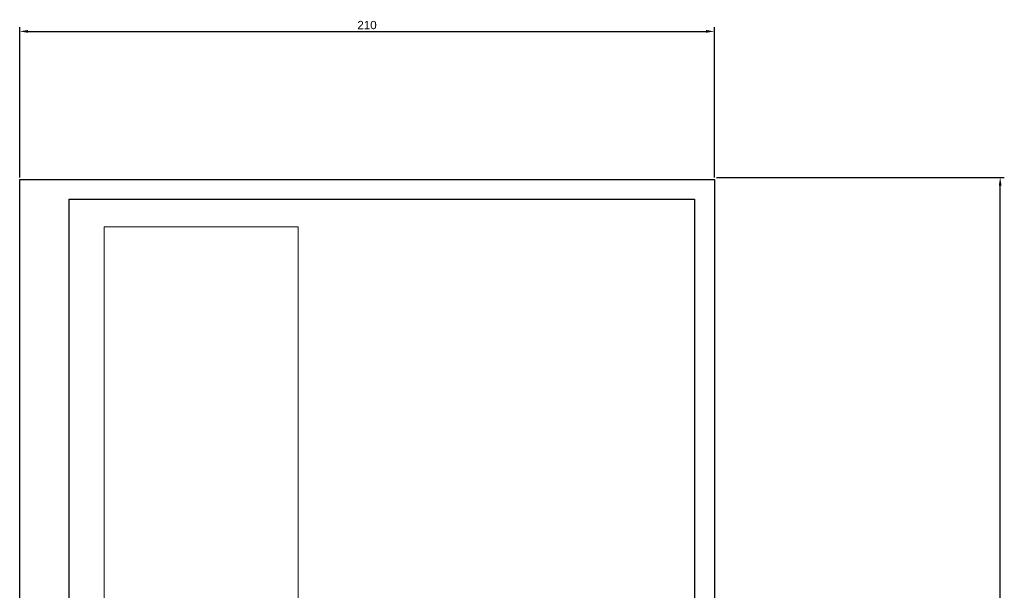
# Paper-space layout 'Arkusz1' of a CAD drawing. Header units: millimetres. Extents: x 207 to 504, y -2 to 343.
# Tile 2 of 2: x 207 to 504, y 171 to 343. Entities that reach past the tile are written whole.
import ezdxf

# ---------------------------------------------------------------- set-up
doc = ezdxf.new("R2010")
doc.units = ezdxf.units.MM
doc.header["$LTSCALE"] = 10
doc.layers.add('- AGP-1_WYMIARY', color=7, linetype='Continuous', lineweight=9)
doc.styles.get("Standard").update_dxf_attribs({"font": 'arial.ttf'})
doc.dimstyles.new('ISO-25', dxfattribs={"dimtxt": 2.5, "dimasz": 2.5, "dimexe": 1.25, "dimexo": 0.625, "dimtad": 1, "dimtxsty": 'Standard', "dimcen": 2.5, "dimadec": 0, "dimazin": 0, "dimtfac": 1, "dimtmove": 0, "dimatfit": 3, "dimfxl": 1, "dimarcsym": 0})
picture_1 = doc.add_image_def('image2.jpg', size_in_pixel=(2331, 1648))

# ---------------------------------------------------------------- blocks, each defined once
blk = doc.blocks.new('*D1')
at = {"color": 0, "lineweight": -2}
for p, q in [((206.63, 295.53), (206.63, 340.97)), ((209.13, 339.72), (414.13, 339.72)), ((416.63, 295.53), (416.63, 340.97))]:
    blk.add_line(p, q, dxfattribs=at)
at = {"color": 0}
for points in [[(209.13, 340.14), (209.13, 339.3), (206.63, 339.72)], [(414.13, 339.3), (414.13, 340.14), (416.63, 339.72)]]:
    blk.add_solid(points, dxfattribs=at)
at = {"layer": 'Defpoints', "color": 0}
for p in [(416.63, 339.72), (206.63, 294.91), (416.63, 294.91)]:
    blk.add_point(p, dxfattribs=at)
at = {"color": 0, "insert": (311.63, 341.62), "char_height": 2.5, "attachment_point": 5}
blk.add_mtext('210', dxfattribs=at)
blk = doc.blocks.new('*D2')
at = {"color": 0, "lineweight": -2}
for p, q in [((417.26, 295.53), (504.26, 295.53)), ((503.01, 0.41), (503.01, 293.03)), ((417.26, -2.09), (504.26, -2.09))]:
    blk.add_line(p, q, dxfattribs=at)
at = {"color": 0}
for points in [[(503.43, 293.03), (502.6, 293.03), (503.01, 295.53)], [(502.6, 0.41), (503.43, 0.41), (503.01, -2.09)]]:
    blk.add_solid(points, dxfattribs=at)
at = {"layer": 'Defpoints', "color": 0}
for p in [(416.63, 295.53), (503.01, 295.53), (416.63, -2.09)]:
    blk.add_point(p, dxfattribs=at)
at = {"color": 0, "insert": (500.88, 146.72), "char_height": 2.5, "attachment_point": 5, "rotation": 90}
blk.add_mtext('297,63', dxfattribs=at)

psp = doc.layouts.new('Arkusz1')

# ---------------------------------------------------------------- linework, layer by layer
for points in [[(206.635, 294.905), (416.635, 294.905), (416.635, -2.095), (206.635, -2.095)], [(221.635, 288.905), (410.635, 288.905), (410.635, 3.905), (221.635, 3.905)]]:
    psp.add_lwpolyline(points, close=True)

# ---------------------------------------------------------------- dimensions: what is measured, and where the dimension line sits
dim = psp.add_linear_dim(base=(416.635, 339.72), p1=(206.635, 294.905), p2=(416.635, 294.905), dimstyle='ISO-25')
dim.commit()
dim.dimension.update_dxf_attribs({"geometry": '*D1', "text_midpoint": (311.635, 341.621)})
dim = psp.add_linear_dim(base=(503.012197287, 295.530266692), p1=(416.634542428, -2.094733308), p2=(416.634542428, 295.530266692), angle=90, dimstyle='ISO-25')
dim.commit()
dim.dimension.update_dxf_attribs({"geometry": '*D2', "text_midpoint": (500.884809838, 146.717766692)})

# ---------------------------------------------------------------- pictures from other files: only their frames are drawn
at = {"layer": '- AGP-1_WYMIARY', "color": 7, "lineweight": 9, "true_color": 0xffffff}
image = psp.add_image(picture_1, insert=(-18.571, 74.226), size_in_units=(350.802, 248.014), rotation=0, dxfattribs=at)
image.set_boundary_path([(1665.829, 276.359), (2055.273, 1508.55)])

doc.saveas('drawing.dxf')
